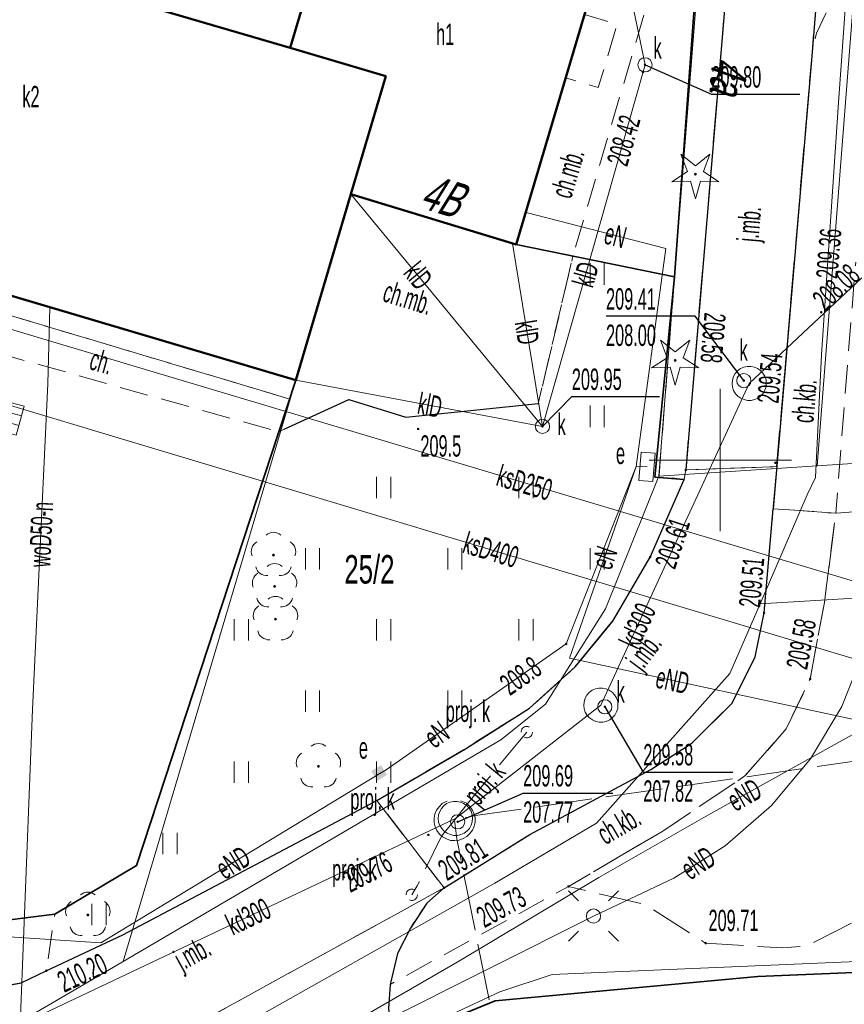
# Model space of a CAD drawing. Header units: metres. Extents: x 7575234 to 29552328, y 2827892 to 11288514.
# Tile 39 of 50: x 7581825 to 7581854, y 5648431 to 5648465. Entities that reach past the tile are written whole.
import ezdxf
from ezdxf.enums import TextEntityAlignment as Align

# ---------------------------------------------------------------- set-up
doc = ezdxf.new("R2010")
doc.units = ezdxf.units.M
for name, pattern in [('1.0_0.5', [1.5, 1, -0.5]), ('1.5_0.5', [2, 1.5, -0.5]), ('219-500', [0]), ('mz1.0_0.5', [1.5, 1, -0.5]), ('mz2.0_0.5', [2.5, 2, -0.5])]:
    doc.linetypes.add(name, pattern=pattern)
for name, color, linetype in [('211-numer działki ewidencyjnej', 7, 'Continuous'), ('219-działka ewidencyjna', 7, 'Continuous'), ('312-budynek ewidencyjny', 7, 'Continuous'), ('312-oznaczenie budynku ewidencyjnego-Atr117', 7, 'Continuous'), ('Adres nieruchomości (na budynku)', 7, 'Continuous'), ('Adres nieruchomości (na działce)', 7, 'Continuous'), ('chodnik', 7, 'Continuous'), ('chodnik (powierzchnia)', 7, 'Continuous'), ('chodnik (powierzchnia)-Atr17', 7, 'Continuous'), ('chodnik-Atr17', 7, 'Continuous'), ('drzewo iglaste (punkt)', 7, 'Continuous'), ('drzewo liściaste', 7, 'Continuous'), ('drzewo liściaste (punkt)', 7, 'Continuous'), ('jezdnia', 7, 'Continuous'), ('jezdnia-Atr17', 7, 'Continuous'), ('komora podziemna', 7, 'Continuous'), ('kratka ściekowa (punkt)', 7, 'Continuous'), ('krawężnik', 7, 'Continuous'), ('krawężnik (linia)', 7, 'Continuous'), ('latarnia', 7, 'Continuous'), ('ogrodzenie trwałe', 7, 'Continuous'), ('ogrodzenie trwałe (linia)', 7, 'Continuous'), ('pikieta sztuczna', 7, 'Continuous'), ('pikieta sztuczna-Atr2', 7, 'Continuous'), ('przewód elektroenergetyczny (linia)', 7, 'Continuous'), ('przewód elektroenergetyczny (linia)-Atr1', 7, 'Continuous'), ('przewód elektroenergetyczny podziemny', 7, 'Continuous'), ('przewód elektroenergetyczny podziemny-Atr1', 7, 'Continuous'), ('przewód gazowy (linia)', 7, 'Continuous'), ('przewód kanalizacyjny', 7, 'Continuous'), ('przewód kanalizacyjny (linia)', 7, 'Continuous'), ('przewód kanalizacyjny (linia)-Atr1', 7, 'Continuous'), ('przewód kanalizacyjny - projektowany lub w budowie (linia) - ob. projektowany', 7, 'Continuous'), ('przewód kanalizacyjny - projektowany lub w budowie (linia) - ob. projektowany-Atr1', 7, 'Continuous'), ('przewód kanalizacyjny-Atr1', 7, 'Continuous'), ('przewód wodociągowy (linia)', 7, 'Continuous'), ('przewód wodociągowy (linia)-Atr1', 7, 'Continuous'), ('punkt o określonej wysokości (sieć elektroenergetyczna)', 7, 'Continuous'), ('punkt o określonej wysokości (sieć elektroenergetyczna)-Atr2', 7, 'Continuous'), ('punkt o określonej wysokości (sieć kanalizacyjna)', 7, 'Continuous'), ('punkt o określonej wysokości (sieć kanalizacyjna)-Atr2', 7, 'Continuous'), ('punkt o określonej wysokości (sieć kanalizacyjna)-Atr3', 7, 'Continuous'), ('punkt wysokościowy naturalny', 7, 'Continuous'), ('punkt wysokościowy naturalny-Atr2', 7, 'Continuous'), ('punkt wysokościowy sztuczny', 7, 'Continuous'), ('punkt wysokościowy sztuczny-Atr2', 7, 'Continuous'), ('rzędna', 7, 'Continuous'), ('rzędna-Atr2', 7, 'Continuous'), ('rzędna-Atr3', 7, 'Continuous'), ('studzienka okrągła - przewód kanalizacyjny (punkt)', 7, 'Continuous'), ('studzienka okrągła - przewód kanalizacyjny (punkt)-Atr17', 7, 'Continuous'), ('szafa elektroenergetyczna (punkt)', 7, 'Continuous'), ('szafa elektroenergetyczna (punkt)-Atr17', 7, 'Continuous'), ('trawnik', 7, 'Continuous'), ('urządzenie techniczne projektowane lub w budowie (sieć kanalizacyjna) - powierzchnia - ob. projektowany', 7, 'Continuous'), ('urządzenie techniczne projektowane lub w budowie (sieć kanalizacyjna) - powierzchnia - ob. projektowany-Atr17', 7, 'Continuous'), ('urządzenie techniczne projektowane lub w budowie (sieć kanalizacyjna) - punkt - ob. projektowany', 7, 'Continuous'), ('urządzenie techniczne projektowane lub w budowie (sieć kanalizacyjna) - punkt - ob. projektowany-Atr17', 7, 'Continuous'), ('Wstawianie ramki sekcyjnej z opisem', 7, 'Continuous'), ('właz do komory lub kanału - okrągły', 7, 'Continuous'), ('właz do komory lub kanału - okrągły-Atr17', 7, 'Continuous'), ('złącze kablowe - siec elektroenergetyczna (punkt)', 7, 'Continuous'), ('złącze kablowe - siec elektroenergetyczna (punkt)-Atr17', 7, 'Continuous')]:
    doc.layers.add(name, color=color, linetype=linetype)
doc.styles.get("Standard").update_dxf_attribs({"font": 'ARIALN.TTF'})
doc.linetypes.add('902-500', pattern='A,3.75,0,[1,ksztalty.shx,S=0.5,R=0,X=0,Y=0],3.75', length=7.5)

# ---------------------------------------------------------------- blocks, each defined once
blk = doc.blocks.new('US05')
at = {"color": 0, "linetype": 'Continuous', "lineweight": 13}
for p, q in [((-0.525, -0.25), (-0.525, 0.25)), ((-0.525, 0.25), (-0.175, 0.25)), ((-0.175, -0.25), (-0.175, 0.25)), ((-0.175, 0.25), (0.175, 0.25)), ((0.175, -0.25), (0.175, 0.25)), ((0.175, 0.25), (0.525, 0.25)), ((0.525, -0.25), (0.525, 0.25)), ((-0.525, -0.25), (-0.175, -0.25)), ((-0.175, -0.25), (0.175, -0.25)), ((0.175, -0.25), (0.525, -0.25))]:
    blk.add_line(p, q, dxfattribs=at)
blk = doc.blocks.new('PW01')
at = {"linetype": 'Continuous', "lineweight": 13}
h = blk.add_hatch(color=0, dxfattribs=at)
edge = h.paths.add_edge_path()
edge.add_arc((0, 0), 0.045, 0, 360)
blk = doc.blocks.new('OP021')
at = {"linetype": 'Continuous', "lineweight": 13}
h = blk.add_hatch(color=0, dxfattribs=at)
edge = h.paths.add_edge_path()
edge.add_arc((0, 0), 0.05, 0, 360)
at = {"color": 0, "linetype": 'Continuous', "lineweight": 13}
for centre, start, end in [((0, 0.4), 49.272, 130.728), ((-0.38, 0.124), 121.308, 202.548), ((0.38, 0.124), 337.452, 58.692), ((-0.235, -0.324), 193.221, 274.871), ((0.235, -0.324), 265.129, 346.779)]:
    blk.add_arc(centre, 0.4, start, end, dxfattribs=at)
blk = doc.blocks.new('US29')
at = {"color": 0, "linetype": 'Continuous', "lineweight": 0}
blk.add_solid([(-0.193, -0.222), (-0.193, 0.178), (0.207, -0.222), (0.207, 0.178)], dxfattribs=at)
blk = doc.blocks.new('PW02')
at = {"linetype": 'Continuous', "lineweight": 13}
h = blk.add_hatch(color=0, dxfattribs=at)
edge = h.paths.add_edge_path()
edge.add_arc((0, 0), 0.045, 0, 360)
blk = doc.blocks.new('US22')
at = {"color": 0, "linetype": 'Continuous', "lineweight": 13}
blk.add_circle((0, 0), 0.25, dxfattribs=at)
blk = doc.blocks.new('US15')
at = {"color": 0, "linetype": 'Continuous', "lineweight": 13}
blk.add_circle((0, 0), 0.25, dxfattribs=at)
blk = doc.blocks.new('SM01')
at = {"color": 0, "linetype": 'Continuous', "lineweight": 13}
for p, q in [((-0.53, 0.531), (-0.883, 0.884)), ((0.531, 0.531), (0.884, 0.884)), ((-0.53, -0.53), (-0.883, -0.883)), ((0.531, -0.53), (0.884, -0.883))]:
    blk.add_line(p, q, dxfattribs=at)
blk.add_circle((0, 0), 0.25, dxfattribs=at)
blk = doc.blocks.new('US18')
at = {"color": 0, "linetype": 'Continuous', "lineweight": 13}
for p, q in [((-0.5, -0.25), (-0.5, 0.25)), ((-0.5, 0.25), (0.5, 0.25)), ((0.5, -0.25), (0.5, 0.25)), ((-0.5, -0.25), (0.5, -0.25))]:
    blk.add_line(p, q, dxfattribs=at)
blk = doc.blocks.new('OP011')
at = {"linetype": 'Continuous', "lineweight": 13}
h = blk.add_hatch(color=0, dxfattribs=at)
edge = h.paths.add_edge_path()
edge.add_arc((0, 0), 0.05, 0, 360)
at = {"color": 0, "linetype": 'Continuous', "lineweight": 13}
for p, q in [((-0.283, 0.093), (-0.512, 0.706)), ((-0.512, 0.706), (0, 0.299)), ((0, 0.299), (0.512, 0.706)), ((0.512, 0.706), (0.283, 0.093)), ((-0.828, -0.268), (-0.283, 0.093)), ((0.283, 0.093), (0.828, -0.268)), ((-0.175, -0.24), (-0.828, -0.268)), ((0, -0.87), (-0.175, -0.24)), ((0.175, -0.24), (0, -0.87)), ((0.828, -0.268), (0.175, -0.24))]:
    blk.add_line(p, q, dxfattribs=at)
blk = doc.blocks.new('TU04')
at = {"color": 0, "linetype": 'Continuous', "lineweight": 13}
for p, q in [((0, 0), (0, 0.75)), ((0.5, 0), (0.5, 0.75))]:
    blk.add_line(p, q, dxfattribs=at)
blk = doc.blocks.new('US01P')
at = {"color": 0, "linetype": 'Continuous', "lineweight": 13}
for points in [[(0.082, 0.181), (0.072, 0.186), (0.034, 0.197), (-0.006, 0.2), (-0.046, 0.194), (-0.084, 0.182), (-0.118, 0.161), (-0.148, 0.135), (-0.172, 0.103), (-0.189, 0.066), (-0.198, 0.028), (-0.2, -0.001)], [(-0.082, -0.182), (-0.061, -0.191), (-0.022, -0.199), (0.018, -0.199), (0.057, -0.192), (0.094, -0.177), (0.127, -0.155), (0.155, -0.126), (0.177, -0.093), (0.192, -0.056), (0.199, -0.016), (0.2, 0)]]:
    blk.add_lwpolyline(points, dxfattribs=at)

msp = doc.modelspace()

# ---------------------------------------------------------------- linework, layer by layer
at = {"layer": '219-działka ewidencyjna', "color": 3, "linetype": '219-500', "lineweight": 18, "flags": 128}
for points in [[(7581853.41, 5648449.8), (7581859.2, 5648524.14)], [(7581847.85, 5648449.43), (7581850.03, 5648477.25)], [(7581834.9, 5648464.48), (7581837.25, 5648472.39)], [(7581838.26, 5648463.49), (7581834.9, 5648464.48)], [(7581837.03, 5648459.34), (7581838.26, 5648463.49)], [(7581835.09, 5648452.81), (7581837.03, 5648459.34)], [(7581907.23, 5648453.34), (7581853.41, 5648449.8)], [(7581829.03, 5648432.38), (7581835.09, 5648452.81)], [(7581847.85, 5648449.43), (7581853.41, 5648449.8)], [(7581847.85, 5648449.43), (7581845.97, 5648444.77)], [(7581843.87, 5648441.42), (7581845.97, 5648444.77)], [(7581842.3, 5648440.17), (7581843.87, 5648441.42)], [(7581842.3, 5648440.17), (7581829.03, 5648432.38)], [(7581844.1, 5648431.93), (7581909.68, 5648434.72)], [(7581825.65, 5648430.4), (7581829.03, 5648432.38)], [(7581844.1, 5648431.93), (7581842.26, 5648431.32)], [(7581826.39, 5648423.9), (7581842.26, 5648431.32)]]:
    msp.add_lwpolyline(points, dxfattribs=at)
at = {"layer": '312-budynek ewidencyjny', "color": 7, "linetype": 'Continuous', "lineweight": 50, "flags": 128}
for points in [[(7581834.9, 5648464.48), (7581837.25, 5648472.39)], [(7581846.4, 5648469.6), (7581842.84, 5648457.57)], [(7581826.79, 5648466.86), (7581834.9, 5648464.48)], [(7581838.26, 5648463.48), (7581834.9, 5648464.48)], [(7581834.9, 5648464.48), (7581838.26, 5648463.48)], [(7581837.03, 5648459.34), (7581838.26, 5648463.48)], [(7581838.26, 5648463.48), (7581837.03, 5648459.34)], [(7581837.03, 5648459.34), (7581835.09, 5648452.81)], [(7581842.84, 5648457.57), (7581837.03, 5648459.34)], [(7581826.46, 5648455.37), (7581822.14, 5648456.65)], [(7581835.09, 5648452.81), (7581826.46, 5648455.37)]]:
    msp.add_lwpolyline(points, dxfattribs=at)
at = {"layer": 'chodnik', "color": 7, "linetype": '1.0_0.5', "lineweight": 18, "flags": 128}
for points in [[(7581859.68, 5648466.92), (7581858.68, 5648466.9), (7581857.94, 5648466.82), (7581857.26, 5648466.61), (7581856.56, 5648466.14), (7581856.11, 5648465.68), (7581855.67, 5648464.96), (7581855.42, 5648464.29), (7581855.28, 5648463.5), (7581854.06, 5648448.13), (7581851.86, 5648448.29), (7581853.23, 5648464.33), (7581853.38, 5648464.99), (7581854.05, 5648466.39), (7581854.5, 5648467.02), (7581855.08, 5648467.62), (7581855.57, 5648468.01), (7581856.25, 5648468.38), (7581856.96, 5648468.64), (7581857.63, 5648468.9), (7581858.37, 5648468.96), (7581859.81, 5648469.03)], [(7581839.7, 5648434.43), (7581840.3, 5648434.97), (7581843.31, 5648436.84), (7581847.57, 5648439.13), (7581849, 5648440.05), (7581850.42, 5648441.46), (7581851.23, 5648443.09), (7581851.54, 5648444.63), (7581851.86, 5648448.29), (7581854.06, 5648448.13), (7581853.66, 5648444.99), (7581853.16, 5648442.31), (7581852.32, 5648440.56), (7581850.87, 5648438.9), (7581847.98, 5648436.96), (7581844.67, 5648435.02), (7581838.41, 5648431.58), (7581838.67, 5648432.66), (7581839.12, 5648433.56)]]:
    msp.add_lwpolyline(points, close=True, dxfattribs=at)
at = {"layer": 'chodnik (powierzchnia)', "color": 7, "linetype": 'mz1.0_0.5', "lineweight": 18, "flags": 128}
for points in [[(7581844.83, 5648457.17), (7581842.84, 5648457.57), (7581844.57, 5648463.42), (7581845.72, 5648463.08), (7581846.38, 5648465.31), (7581845.23, 5648465.65), (7581846.4, 5648469.6), (7581848.31, 5648469.01)], [(7581813.13, 5648468.11), (7581811.86, 5648463.93), (7581817.6, 5648462.18), (7581816.94, 5648460.03), (7581821.05, 5648458.77), (7581821.71, 5648460.92), (7581823.41, 5648460.4), (7581822.14, 5648456.65), (7581835.09, 5648452.81), (7581834.89, 5648452.14), (7581821.91, 5648456.02), (7581820.29, 5648456.5), (7581820.85, 5648458.1), (7581816.07, 5648459.56), (7581816.4, 5648460.66), (7581810.67, 5648462.41), (7581811.19, 5648464.13), (7581812.46, 5648468.3)], [(7581843.61, 5648451.98), (7581838.96, 5648451.5), (7581836.96, 5648452.12), (7581834.68, 5648451.08), (7581834.5, 5648450.99), (7581834.89, 5648452.14), (7581835.09, 5648452.81), (7581837.03, 5648459.34), (7581842.84, 5648457.57), (7581844.83, 5648457.17)], [(7581821.41, 5648454.66), (7581821.91, 5648456.02), (7581834.89, 5648452.14), (7581834.5, 5648450.99)]]:
    msp.add_lwpolyline(points, close=True, dxfattribs=at)
at = {"layer": 'jezdnia', "color": 7, "linetype": '1.5_0.5', "lineweight": 18, "flags": 128}
for points in [[(7581851.14, 5648477.55), (7581853.93, 5648515.46), (7581853.22, 5648517.31), (7581853.43, 5648522.79), (7581856.81, 5648523.12), (7581857.52, 5648523.14), (7581857.67, 5648516.69), (7581857.37, 5648516.02), (7581857.23, 5648515.56), (7581857.16, 5648515.13), (7581857.18, 5648513.61), (7581856.04, 5648499.21), (7581853.23, 5648464.33), (7581851.98, 5648449.77), (7581848.79, 5648449.65)], [(7581837.94, 5648438.04), (7581841.05, 5648439.86), (7581843.3, 5648441.28), (7581844.91, 5648442.73), (7581846.24, 5648444.36), (7581847.54, 5648446.59), (7581848.73, 5648449.32), (7581848.79, 5648449.65), (7581851.98, 5648449.77), (7581851.86, 5648448.29), (7581851.54, 5648444.63), (7581851.23, 5648443.09), (7581850.42, 5648441.46), (7581849, 5648440.05), (7581847.57, 5648439.13), (7581843.31, 5648436.84), (7581840.3, 5648434.97)], [(7581976.38, 5648431.33), (7581969.84, 5648383.16), (7581964.28, 5648342.33), (7581964.03, 5648340.78), (7581963.7, 5648338.55), (7581963.33, 5648336.94), (7581962.85, 5648335.6), (7581962.35, 5648334.28), (7581961.77, 5648333.02), (7581961.12, 5648331.73), (7581960.48, 5648330.52), (7581959.65, 5648329.09), (7581958.96, 5648328.17), (7581958.24, 5648327.16), (7581957.33, 5648325.94), (7581956.36, 5648324.78), (7581955.54, 5648323.71), (7581954.87, 5648322.84), (7581954.32, 5648322.12), (7581953.83, 5648321.36), (7581953.29, 5648320.64), (7581952.77, 5648319.77), (7581952.28, 5648318.82), (7581951.65, 5648317.38), (7581948.01, 5648318.74), (7581948.88, 5648320.89), (7581949.79, 5648322.44), (7581950.86, 5648324.06), (7581952.67, 5648326.67), (7581954.29, 5648328.67), (7581955.75, 5648330.71), (7581956.95, 5648332.45), (7581957.65, 5648333.63), (7581958.79, 5648336.15), (7581959.15, 5648337.15), (7581959.37, 5648338.04), (7581959.59, 5648338.88), (7581959.72, 5648339.69), (7581959.96, 5648341.01), (7581965.85, 5648383.67), (7581972.04, 5648429.23), (7581972.21, 5648431.8), (7581972.26, 5648432.26), (7581972.53, 5648433.19), (7581972.26, 5648434.06), (7581972.27, 5648435.84), (7581972.15, 5648437.3), (7581972.05, 5648437.86), (7581971.89, 5648438.63), (7581971.38, 5648440.09), (7581970.79, 5648441.39), (7581970.06, 5648442.45), (7581969.17, 5648443.34), (7581967.98, 5648444.26), (7581966.48, 5648444.98), (7581965.13, 5648445.52), (7581963.74, 5648445.89), (7581961.99, 5648446.16), (7581960.3, 5648446.32), (7581958.13, 5648446.35), (7581955.58, 5648446.29), (7581952.94, 5648446.18), (7581924.73, 5648444.42), (7581912.58, 5648443.39), (7581908.83, 5648442.98), (7581899.28, 5648441.8), (7581895.99, 5648441.36), (7581882.89, 5648439.59), (7581877.85, 5648438.83), (7581870.08, 5648437.37), (7581864.42, 5648435.91), (7581861, 5648435.09), (7581857.66, 5648434.32), (7581855.54, 5648434.2), (7581853.04, 5648432.93), (7581852.2, 5648432.86), (7581849.49, 5648433.03), (7581847.37, 5648434.38), (7581844.67, 5648435.02), (7581847.98, 5648436.96), (7581850.87, 5648438.9), (7581852.32, 5648440.56), (7581853.16, 5648442.31), (7581853.66, 5648444.99), (7581854.06, 5648448.13), (7581859.7, 5648448.55), (7581868.61, 5648447.79), (7581869.23, 5648444.58), (7581869.89, 5648440.7), (7581873.16, 5648441.21), (7581879.21, 5648442.26), (7581893.67, 5648444.17), (7581899.88, 5648445.06), (7581909.94, 5648446.18), (7581917.16, 5648446.97), (7581924.28, 5648447.76), (7581956.46, 5648449.6), (7581959.89, 5648449.7), (7581962.38, 5648449.53), (7581964.47, 5648449.15), (7581966.38, 5648448.72), (7581967.94, 5648448.38), (7581969.45, 5648447.59), (7581971.09, 5648446.67), (7581972.52, 5648445.54), (7581973.68, 5648444.37), (7581974.59, 5648442.88), (7581975.36, 5648441.27), (7581975.88, 5648439.96), (7581976.2, 5648438.75), (7581976.43, 5648437.37), (7581976.54, 5648435.47), (7581976.45, 5648433.64)], [(7581837.94, 5648438.04), (7581840.3, 5648434.97), (7581830.83, 5648429.76), (7581825.55, 5648426.89), (7581822.8, 5648425.09), (7581821.94, 5648424.35), (7581821.06, 5648422.76), (7581820.38, 5648420.78), (7581817.04, 5648431.05), (7581818.09, 5648430.77), (7581819.55, 5648430.73), (7581821.57, 5648430.89), (7581825.45, 5648431.64), (7581826.33, 5648432.06), (7581829.02, 5648433.32)], [(7581852.1, 5648373.82), (7581839.58, 5648372.37), (7581841.05, 5648372.73), (7581841.95, 5648373.42), (7581842.75, 5648374.3), (7581843.3, 5648375.25), (7581843.6, 5648376.52), (7581843.56, 5648377.64), (7581843.02, 5648378.77), (7581842.15, 5648379.53), (7581841.05, 5648380), (7581836.48, 5648381.65), (7581837.65, 5648384.94), (7581835.68, 5648385.75), (7581836.81, 5648389.01), (7581835.42, 5648389.55), (7581836.14, 5648391.86), (7581834.8, 5648392.34), (7581835.62, 5648394.71), (7581834.2, 5648395.21), (7581834.99, 5648397.51), (7581833.63, 5648398.08), (7581834.37, 5648400.38), (7581833.07, 5648400.94), (7581833.85, 5648403.24), (7581832.49, 5648403.71), (7581833.25, 5648406.03), (7581831.9, 5648406.52), (7581832.69, 5648408.88), (7581831.27, 5648409.44), (7581832.15, 5648411.69), (7581830.78, 5648412.19), (7581831.57, 5648414.6), (7581830.17, 5648415.04), (7581831.02, 5648417.43), (7581829.62, 5648417.95), (7581830.37, 5648420.3), (7581829, 5648420.74), (7581829.8, 5648423.11), (7581833.61, 5648421.8), (7581834.01, 5648421.92), (7581834.25, 5648422.26), (7581834.49, 5648426.75), (7581834.35, 5648427.49), (7581834.26, 5648427.95), (7581833.53, 5648428.85), (7581832.5, 5648429.65), (7581831.45, 5648429.91), (7581830.83, 5648429.76), (7581840.3, 5648434.97), (7581839.7, 5648434.43), (7581839.12, 5648433.56), (7581838.67, 5648432.66), (7581838.41, 5648431.58), (7581838.35, 5648430.73), (7581838.51, 5648429.41), (7581838.55, 5648429.08), (7581838.74, 5648428.32), (7581838.8, 5648427.76), (7581849.37, 5648376.32), (7581849.81, 5648375.3), (7581850.57, 5648374.52), (7581851.43, 5648374.08)]]:
    msp.add_lwpolyline(points, close=True, dxfattribs=at)
at = {"layer": 'komora podziemna', "color": 34, "linetype": 'Continuous', "lineweight": 18, "flags": 128}
for points in [[(7581850.54, 5648452.33), (7581850.47, 5648452.44), (7581850.43, 5648452.56), (7581850.42, 5648452.68), (7581850.43, 5648452.81), (7581850.47, 5648452.93), (7581850.53, 5648453.04), (7581850.61, 5648453.13), (7581850.71, 5648453.21), (7581850.83, 5648453.26), (7581850.95, 5648453.29), (7581851.08, 5648453.29), (7581851.2, 5648453.26), (7581851.31, 5648453.21), (7581851.42, 5648453.14), (7581851.5, 5648453.05), (7581851.57, 5648452.94), (7581851.61, 5648452.82), (7581851.62, 5648452.7), (7581851.61, 5648452.57), (7581851.57, 5648452.45), (7581851.51, 5648452.34), (7581851.43, 5648452.25), (7581851.33, 5648452.17), (7581851.21, 5648452.12), (7581851.09, 5648452.09), (7581850.96, 5648452.09), (7581850.84, 5648452.12), (7581850.73, 5648452.17), (7581850.62, 5648452.24)], [(7581845.33, 5648441.03), (7581845.26, 5648441.14), (7581845.22, 5648441.26), (7581845.21, 5648441.38), (7581845.22, 5648441.51), (7581845.26, 5648441.63), (7581845.32, 5648441.74), (7581845.4, 5648441.83), (7581845.5, 5648441.91), (7581845.62, 5648441.96), (7581845.74, 5648441.99), (7581845.87, 5648441.99), (7581845.99, 5648441.96), (7581846.1, 5648441.91), (7581846.21, 5648441.84), (7581846.29, 5648441.75), (7581846.36, 5648441.64), (7581846.4, 5648441.52), (7581846.41, 5648441.4), (7581846.4, 5648441.27), (7581846.36, 5648441.15), (7581846.3, 5648441.04), (7581846.22, 5648440.95), (7581846.12, 5648440.87), (7581846, 5648440.82), (7581845.88, 5648440.79), (7581845.75, 5648440.79), (7581845.63, 5648440.82), (7581845.52, 5648440.87), (7581845.41, 5648440.94)], [(7581840.22, 5648437.05), (7581840.15, 5648437.16), (7581840.11, 5648437.28), (7581840.1, 5648437.4), (7581840.11, 5648437.53), (7581840.15, 5648437.65), (7581840.21, 5648437.76), (7581840.29, 5648437.85), (7581840.39, 5648437.93), (7581840.51, 5648437.98), (7581840.63, 5648438.01), (7581840.76, 5648438.01), (7581840.88, 5648437.98), (7581840.99, 5648437.93), (7581841.1, 5648437.86), (7581841.18, 5648437.77), (7581841.25, 5648437.66), (7581841.29, 5648437.54), (7581841.3, 5648437.42), (7581841.29, 5648437.29), (7581841.25, 5648437.17), (7581841.19, 5648437.06), (7581841.11, 5648436.97), (7581841.01, 5648436.89), (7581840.89, 5648436.84), (7581840.77, 5648436.81), (7581840.64, 5648436.81), (7581840.52, 5648436.84), (7581840.41, 5648436.89), (7581840.3, 5648436.96)]]:
    msp.add_lwpolyline(points, close=True, dxfattribs=at)
at = {"layer": 'krawężnik', "color": 7, "linetype": 'Continuous', "lineweight": 25, "flags": 128}
for points in [[(7581857.67, 5648516.69), (7581857.37, 5648516.02), (7581857.23, 5648515.56), (7581857.15, 5648515.09), (7581857.18, 5648513.61), (7581856.04, 5648499.21), (7581853.23, 5648464.33), (7581851.86, 5648448.29)], [(7581853.93, 5648515.46), (7581851.14, 5648477.55), (7581848.79, 5648449.65)], [(7581821.57, 5648430.89), (7581825.45, 5648431.64), (7581826.33, 5648432.06), (7581829.02, 5648433.32), (7581837.94, 5648438.04), (7581841.05, 5648439.86), (7581843.3, 5648441.28), (7581844.91, 5648442.73), (7581846.24, 5648444.36), (7581847.54, 5648446.59), (7581848.73, 5648449.32)], [(7581840.3, 5648434.97), (7581843.31, 5648436.84), (7581847.57, 5648439.13), (7581849, 5648440.05), (7581850.42, 5648441.46), (7581851.23, 5648443.09), (7581851.54, 5648444.63), (7581851.86, 5648448.29)], [(7581840.3, 5648434.97), (7581839.7, 5648434.43), (7581839.12, 5648433.56), (7581838.67, 5648432.66), (7581838.41, 5648431.58), (7581838.35, 5648430.73), (7581838.51, 5648429.41), (7581838.55, 5648429.08), (7581838.74, 5648428.32), (7581838.8, 5648427.76), (7581849.37, 5648376.32), (7581849.81, 5648375.3), (7581850.57, 5648374.52), (7581851.43, 5648374.08), (7581852.1, 5648373.82), (7581853.01, 5648373.89)]]:
    msp.add_lwpolyline(points, dxfattribs=at)
at = {"layer": 'krawężnik (linia)', "color": 7, "linetype": 'Continuous', "lineweight": 25, "flags": 128}
msp.add_lwpolyline([(7581834.68, 5648451.08), (7581836.96, 5648452.12), (7581838.96, 5648451.5), (7581843.61, 5648451.98)], dxfattribs=at)
at = {"layer": 'ogrodzenie trwałe', "color": 7, "linetype": '902-500', "lineweight": 35, "flags": 128}
for points in [[(7581848.73, 5648449.32), (7581847.71, 5648449.4), (7581848.4, 5648456.44), (7581849.89, 5648476.9), (7581837.44, 5648477.52), (7581803.7, 5648478.52), (7581803.78, 5648478.52)], [(7581835.09, 5648452.81), (7581834.5, 5648450.99), (7581829.5, 5648435.76), (7581826.63, 5648434.05), (7581824.01, 5648433.72)], [(7581840.78, 5648430.46), (7581842.1, 5648431), (7581851.32, 5648431.86), (7581863.41, 5648432.36), (7581869.35, 5648432.65), (7581882.97, 5648433.18), (7581891.81, 5648433.29), (7581907.82, 5648434.48)]]:
    msp.add_lwpolyline(points, dxfattribs=at)
at = {"layer": 'ogrodzenie trwałe (linia)', "color": 7, "linetype": '902-500', "lineweight": 35, "flags": 128}
msp.add_lwpolyline([(7581848.4, 5648456.44), (7581842.84, 5648457.57)], dxfattribs=at)
at = {"layer": 'przewód elektroenergetyczny (linia)', "color": 1, "linetype": 'Continuous', "lineweight": 18, "flags": 128}
for points in [[(7581847.43, 5648449.76), (7581847.05, 5648449.77), (7581848.09, 5648457.43), (7581843.19, 5648458.7), (7581843.18, 5648458.7)], [(7581847.43, 5648449.76), (7581847.05, 5648449.77), (7581844.59, 5648443.54), (7581838.27, 5648439.12)], [(7581847.43, 5648449.76), (7581847.05, 5648449.77), (7581844.71, 5648443.04)], [(7581855.35, 5648440.74), (7581844.71, 5648443.04)], [(7581855.35, 5648440.74), (7581849.67, 5648437.58), (7581845.74, 5648435.33), (7581840.84, 5648432.41), (7581835.38, 5648429.25), (7581830.78, 5648426.57)], [(7581818.22, 5648435.24), (7581821.81, 5648433.46), (7581828.25, 5648433.04), (7581838.04, 5648438.99), (7581838.27, 5648439.12)]]:
    msp.add_lwpolyline(points, dxfattribs=at)
at = {"layer": 'przewód elektroenergetyczny podziemny', "color": 1, "linetype": 'Continuous', "lineweight": 18, "flags": 128}
msp.add_lwpolyline([(7581859.85, 5648517.3), (7581858.65, 5648515.65), (7581857.94, 5648513.81), (7581857.55, 5648511.87), (7581857.23, 5648507.87), (7581855.21, 5648487.33), (7581855.32, 5648486.82), (7581855.74, 5648486.51), (7581861.1, 5648485.87), (7581857.95, 5648472.91), (7581856.41, 5648459.13), (7581855.86, 5648453.85), (7581855.54, 5648445.41), (7581855.06, 5648443.32), (7581854.27, 5648441.34), (7581853.17, 5648439.5), (7581851.8, 5648437.86), (7581850.18, 5648436.45), (7581848.37, 5648435.31), (7581845.55, 5648433.98), (7581830.78, 5648426.57)], dxfattribs=at)
at = {"layer": 'przewód gazowy (linia)', "color": 40, "linetype": 'Continuous', "lineweight": 18, "flags": 128}
for points in [[(7581851.41, 5648444.95), (7581853.06, 5648448.78), (7581853.35, 5648449.38), (7581853.56, 5648453.7), (7581854.14, 5648462.38), (7581854.71, 5648470.27), (7581854.82, 5648471.78), (7581856.7, 5648501.32), (7581858.86, 5648508.76), (7581859.53, 5648510.71), (7581860.69, 5648510.34)], [(7581851.41, 5648444.95), (7581899.93, 5648447.86)], [(7581807.63, 5648418.78), (7581810.72, 5648420.03), (7581821.21, 5648424.2), (7581826.34, 5648426.18), (7581832.97, 5648429.99), (7581842.09, 5648435.14), (7581845.66, 5648437.24), (7581850.34, 5648442.5), (7581851.41, 5648444.95)]]:
    msp.add_lwpolyline(points, dxfattribs=at)
at = {"layer": 'przewód kanalizacyjny', "color": 34, "linetype": 'Continuous', "lineweight": 18, "flags": 128}
for points in [[(7581814.09, 5648457.88), (7581864.52, 5648442.81)], [(7581807.03, 5648425.14), (7581823.56, 5648429.29), (7581840.7, 5648437.41), (7581845.81, 5648441.39), (7581851.02, 5648452.69), (7581854.97, 5648456.4)], [(7581814.18, 5648455.18), (7581864.65, 5648440.03)]]:
    msp.add_lwpolyline(points, dxfattribs=at)
at = {"layer": 'przewód kanalizacyjny (linia)', "color": 34, "linetype": 'Continuous', "lineweight": 18, "flags": 128}
for points in [[(7581846.27, 5648469.17), (7581847.36, 5648463.88), (7581847.29, 5648463.63), (7581843.76, 5648451.18)], [(7581843.76, 5648451.18), (7581837.03, 5648459.34)], [(7581843.76, 5648451.18), (7581842.71, 5648457.61)], [(7581835.09, 5648452.81), (7581843.76, 5648451.18)]]:
    msp.add_lwpolyline(points, dxfattribs=at)
at = {"layer": 'przewód kanalizacyjny - projektowany lub w budowie (linia) - ob. projektowany', "color": 34, "linetype": 'mz2.0_0.5', "lineweight": 18, "flags": 128}
for points in [[(7581926.48, 5648524), (7581926.24, 5648523.22), (7581925.25, 5648517.53), (7581925.05, 5648516.78), (7581925.29, 5648516.1), (7581927.69, 5648510.83), (7581928.13, 5648510.23), (7581927.95, 5648509.48), (7581921.35, 5648455.53), (7581921.27, 5648454.79), (7581921.21, 5648454.09), (7581920.49, 5648446.37), (7581920.47, 5648445.76), (7581919.54, 5648445.71), (7581883.14, 5648443.56), (7581882.38, 5648443.41), (7581881.68, 5648443.28), (7581841.41, 5648437.51), (7581840.67, 5648437.35)], [(7581840.67, 5648437.35), (7581841.1, 5648437.9), (7581842.95, 5648440.14), (7581843.21, 5648440.44)], [(7581840.67, 5648437.35), (7581840.21, 5648436.79), (7581839.36, 5648435.04), (7581839.17, 5648434.73)], [(7581852.22, 5648379.56), (7581852.08, 5648380.29), (7581840.75, 5648436.69), (7581840.67, 5648437.35)]]:
    msp.add_lwpolyline(points, dxfattribs=at)
at = {"layer": 'przewód wodociągowy (linia)', "color": 5, "linetype": 'Continuous', "lineweight": 18, "flags": 128}
msp.add_lwpolyline([(7581826.46, 5648455.37), (7581826.39, 5648452.68), (7581825.85, 5648441.24), (7581825.42, 5648430.46)], dxfattribs=at)
at = {"layer": 'punkt o określonej wysokości (sieć kanalizacyjna)-Atr2', "color": 34, "flags": 128}
for points in [[(7581847.36, 5648463.88), (7581849.69, 5648462.85), (7581852.794, 5648462.85)], [(7581843.76, 5648451.18), (7581844.79, 5648452.23), (7581847.867, 5648452.23)]]:
    msp.add_lwpolyline(points, dxfattribs=at)
at = {"layer": 'rzędna-Atr2', "color": 34, "flags": 128}
for points in [[(7581850.83, 5648452.79), (7581849.12, 5648455.05), (7581845.99, 5648455.05)], [(7581845.95, 5648441.33), (7581847.3, 5648439.04), (7581850.441, 5648439.04)], [(7581840.78, 5648437.29), (7581843.08, 5648438.3), (7581846.226, 5648438.3)]]:
    msp.add_lwpolyline(points, dxfattribs=at)
at = {"layer": 'trawnik', "color": 7, "linetype": '1.0_0.5', "lineweight": 18, "flags": 128}
msp.add_lwpolyline([(7581848.4, 5648456.44), (7581847.85, 5648449.43), (7581848.73, 5648449.32), (7581847.54, 5648446.59), (7581846.24, 5648444.36), (7581844.91, 5648442.73), (7581843.3, 5648441.28), (7581841.05, 5648439.86), (7581837.94, 5648438.04), (7581829.02, 5648433.32), (7581826.33, 5648432.06), (7581826.63, 5648434.05), (7581829.5, 5648435.76), (7581834.5, 5648450.99), (7581834.68, 5648451.08), (7581836.96, 5648452.12), (7581838.96, 5648451.5), (7581843.61, 5648451.98), (7581844.83, 5648457.17)], close=True, dxfattribs=at)
at = {"layer": 'urządzenie techniczne projektowane lub w budowie (sieć kanalizacyjna) - powierzchnia - ob. projektowany', "color": 34, "linetype": 'mz2.0_0.5', "lineweight": 18, "flags": 128}
msp.add_lwpolyline([(7581840.68, 5648436.63), (7581840.53, 5648436.64), (7581840.39, 5648436.69), (7581840.25, 5648436.76), (7581840.14, 5648436.86), (7581840.05, 5648436.98), (7581839.99, 5648437.12), (7581839.95, 5648437.26), (7581839.95, 5648437.42), (7581839.98, 5648437.56), (7581840.04, 5648437.7), (7581840.13, 5648437.82), (7581840.24, 5648437.93), (7581840.37, 5648438), (7581840.51, 5648438.05), (7581840.66, 5648438.07), (7581840.81, 5648438.06), (7581840.95, 5648438.01), (7581841.09, 5648437.94), (7581841.2, 5648437.84), (7581841.29, 5648437.72), (7581841.35, 5648437.58), (7581841.39, 5648437.44), (7581841.39, 5648437.28), (7581841.36, 5648437.14), (7581841.3, 5648437), (7581841.21, 5648436.88), (7581841.1, 5648436.77), (7581840.97, 5648436.7), (7581840.83, 5648436.65)], close=True, dxfattribs=at)
at = {"layer": 'Wstawianie ramki sekcyjnej z opisem', "color": 7, "linetype": 'Continuous', "lineweight": 13, "flags": 128}
for points in [[(7581850, 5648447.5), (7581850, 5648452.5)], [(7581850, 5648447.5), (7581850, 5648452.5)], [(7581847.5, 5648450), (7581852.5, 5648450)], [(7581847.5, 5648450), (7581852.5, 5648450)]]:
    msp.add_lwpolyline(points, dxfattribs=at)

# ---------------------------------------------------------------- block references
at = {"layer": 'drzewo iglaste (punkt)', "color": 94, "linetype": 'Continuous', "lineweight": 13}
for p in [(7581849.13, 5648460.04), (7581848.42, 5648453.5)]:
    msp.add_blockref('OP011', p, dxfattribs=at)
at = {"layer": 'drzewo liściaste', "color": 94, "linetype": 'Continuous', "lineweight": 18}
for p in [(7581835.89, 5648439.24), (7581827.79, 5648434.02)]:
    msp.add_blockref('OP021', p, dxfattribs=at)
at = {"layer": 'drzewo liściaste (punkt)', "color": 94, "linetype": 'Continuous', "lineweight": 13}
for p in [(7581834.31, 5648446.66), (7581834.35, 5648445.56), (7581834.38, 5648444.41)]:
    msp.add_blockref('OP021', p, dxfattribs=at)
at = {"layer": 'kratka ściekowa (punkt)', "color": 7, "linetype": 'Continuous', "lineweight": 18, "rotation": 74.73700000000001}
msp.add_blockref('US05', (7581825.17, 5648451.45), dxfattribs=at)
at = {"layer": 'latarnia', "color": 7, "linetype": 'Continuous', "lineweight": 18}
msp.add_blockref('SM01', (7581845.55, 5648433.98), dxfattribs=at)
at = {"layer": 'pikieta sztuczna', "color": 7, "linetype": 'Continuous', "lineweight": 13}
for p in [(7581853.55, 5648455.19), (7581847.54, 5648446.59), (7581851.54, 5648444.63), (7581853.16, 5648442.31), (7581840.3, 5648434.97), (7581844.67, 5648435.02), (7581849.49, 5648433.03), (7581826.33, 5648432.06)]:
    msp.add_blockref('PW01', p, dxfattribs=at)
at = {"layer": 'punkt o określonej wysokości (sieć elektroenergetyczna)', "color": 1, "linetype": 'Continuous', "lineweight": 13}
msp.add_blockref('PW01', (7581844.59, 5648443.54), dxfattribs=at)
at = {"layer": 'punkt o określonej wysokości (sieć kanalizacyjna)', "color": 34, "linetype": 'Continuous', "lineweight": 13}
for p in [(7581847.36, 5648463.88), (7581847.29, 5648463.63), (7581843.76, 5648451.18)]:
    msp.add_blockref('PW01', p, dxfattribs=at)
at = {"layer": 'punkt wysokościowy naturalny', "color": 7, "linetype": 'Continuous', "lineweight": 13, "rotation": 0.06699999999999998}
msp.add_blockref('PW01', (7581839.39, 5648451.09), dxfattribs=at)
at = {"layer": 'punkt wysokościowy sztuczny', "color": 7, "linetype": 'Continuous', "lineweight": 13}
for p in [(7581848.79, 5648449.65), (7581851.94, 5648449.9), (7581839.75, 5648436.83)]:
    msp.add_blockref('PW02', p, dxfattribs=at)
at = {"layer": 'rzędna', "color": 34, "linetype": 'Continuous', "lineweight": 18}
for p in [(7581850.83, 5648452.79), (7581845.95, 5648441.33), (7581840.78, 5648437.29)]:
    msp.add_blockref('PW01', p, dxfattribs=at)
at = {"layer": 'studzienka okrągła - przewód kanalizacyjny (punkt)', "color": 34, "linetype": 'Continuous', "lineweight": 18, "rotation": 0.06699999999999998}
for p in [(7581847.36, 5648463.88), (7581843.76, 5648451.18)]:
    msp.add_blockref('US15', p, dxfattribs=at)
at = {"layer": 'szafa elektroenergetyczna (punkt)', "color": 7, "linetype": 'Continuous', "lineweight": 18, "rotation": 265.12}
msp.add_blockref('US18', (7581847.43, 5648449.76), dxfattribs=at)
at = {"layer": 'trawnik', "color": 7, "linetype": 'Continuous', "lineweight": 18}
for p in [(7581845.429, 5648456.159), (7581845.429, 5648451.159), (7581837.929, 5648448.659), (7581842.929, 5648448.659), (7581835.429, 5648446.159), (7581840.429, 5648446.159), (7581845.429, 5648446.159), (7581832.929, 5648443.659), (7581837.929, 5648443.659), (7581842.929, 5648443.659), (7581835.429, 5648441.159), (7581840.429, 5648441.159), (7581832.929, 5648438.659), (7581837.929, 5648438.659), (7581830.429, 5648436.159), (7581827.929, 5648433.659)]:
    msp.add_blockref('TU04', p, dxfattribs=at)
at = {"layer": 'urządzenie techniczne projektowane lub w budowie (sieć kanalizacyjna) - punkt - ob. projektowany', "color": 34, "linetype": 'Continuous', "lineweight": 18}
for p in [(7581843.21, 5648440.44), (7581839.17, 5648434.73)]:
    msp.add_blockref('US01P', p, dxfattribs=at)
at = {"layer": 'właz do komory lub kanału - okrągły', "color": 7, "linetype": 'Continuous', "lineweight": 18}
for p in [(7581850.83, 5648452.79), (7581845.95, 5648441.33), (7581840.78, 5648437.29)]:
    msp.add_blockref('US22', p, dxfattribs=at)
at = {"layer": 'złącze kablowe - siec elektroenergetyczna (punkt)', "color": 7, "linetype": 'Continuous', "lineweight": 13, "rotation": 211.2949999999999}
msp.add_blockref('US29', (7581838.04, 5648438.99), dxfattribs=at)

# ---------------------------------------------------------------- texts
at = {"layer": '211-numer działki ewidencyjnej', "color": 3, "linetype": 'Continuous', "lineweight": 18, "width": 0.79}
msp.add_text('25/2', height=1, dxfattribs=at).set_placement((7581836.8, 5648445.66))
at = {"layer": '312-oznaczenie budynku ewidencyjnego-Atr117', "color": 7, "width": 0.667}
for s, p in [('h1', (7581840.02, 5648464.58)), ('k2', (7581825.49, 5648462.39))]:
    msp.add_text(s, height=0.75, dxfattribs=at).set_placement(p)
at = {"layer": 'Adres nieruchomości (na budynku)', "color": 7, "linetype": 'Continuous', "lineweight": 25, "oblique": 15, "width": 0.79}
msp.add_text('4B', height=1.25, rotation=343.053, dxfattribs=at).set_placement((7581840.05, 5648458.68), align=Align.CENTER)
at = {"layer": 'Adres nieruchomości (na działce)', "color": 7, "linetype": 'Continuous', "lineweight": 25, "oblique": 15, "width": 0.79}
msp.add_text('4a', height=1.25, rotation=265.342, dxfattribs=at).set_placement((7581849.73, 5648464.19))
at = {"layer": 'chodnik (powierzchnia)-Atr17', "color": 7, "width": 0.667}
for s, rotation, p in [('ch.mb.', 73.526, (7581844.76, 5648459.14)), ('ch.mb.', 343.056, (7581838.1, 5648455.59)), ('ch.', 344.338, (7581827.8, 5648453.2))]:
    msp.add_text(s, height=0.75, rotation=rotation, dxfattribs=at).set_placement(p)
at = {"layer": 'chodnik-Atr17', "color": 7, "width": 0.667}
for rotation, p in [(85.168, (7581853.27, 5648451.28)), (30.328, (7581845.97, 5648436.46))]:
    msp.add_text('ch.kb.', height=0.75, rotation=rotation, dxfattribs=at).set_placement(p)
at = {"layer": 'jezdnia-Atr17', "color": 7, "width": 0.667}
for rotation, p in [(85.093, (7581851.34, 5648457.64)), (53.31, (7581847.25, 5648442.55)), (28.985, (7581831.1, 5648432.04))]:
    msp.add_text('j.mb.', height=0.75, rotation=rotation, dxfattribs=at).set_placement(p)
at = {"layer": 'pikieta sztuczna-Atr2', "color": 7, "width": 0.667}
msp.add_text('209.36', height=0.75, rotation=85.168, dxfattribs=at).set_placement((7581853.74, 5648456.38), align=Align.MIDDLE_LEFT)
for s, rotation, p in [('209.61', 71.825, (7581848.41, 5648446.13)), ('209.51', 85.003, (7581851.4, 5648444.8)), ('209.58', 79.431, (7581853.05, 5648442.61)), ('209.81', 31.851, (7581840.41, 5648435.2)), ('209.73', 28.789, (7581841.72, 5648433.55)), ('210.20', 25.098, (7581826.96, 5648431.28))]:
    msp.add_text(s, height=0.75, rotation=rotation, dxfattribs=at).set_placement(p)
msp.add_text('209.71', height=0.75, dxfattribs=at).set_placement((7581849.59, 5648433.45))
at = {"layer": 'przewód elektroenergetyczny (linia)-Atr1', "color": 1, "width": 0.667}
for s, rotation, p in [('eN', 345.469, (7581845.97, 5648457.98)), ('eN', 70.827, (7581845.81, 5648446.22)), ('eND', 347.802, (7581847.77, 5648442.38)), ('eN', 34.968, (7581839.74, 5648440.15)), ('eND', 29.089, (7581850.35, 5648437.96)), ('eND', 31.29, (7581832.4, 5648435.56))]:
    msp.add_text(s, height=0.75, rotation=rotation, dxfattribs=at).set_placement(p, align=Align.MIDDLE_LEFT)
at = {"layer": 'przewód elektroenergetyczny podziemny-Atr1', "color": 1, "width": 0.667}
msp.add_text('eND', height=0.75, rotation=32.204, dxfattribs=at).set_placement((7581848.74, 5648435.54), align=Align.MIDDLE_LEFT)
at = {"layer": 'przewód kanalizacyjny (linia)-Atr1', "color": 34, "width": 0.667}
for rotation, p in [(309.514, (7581839.13, 5648456.79)), (74.17, (7581845.16, 5648456.12)), (279.274, (7581843.15, 5648454.89)), (349.352, (7581839.4, 5648452))]:
    msp.add_text('klD', height=0.75, rotation=rotation, dxfattribs=at).set_placement(p, align=Align.MIDDLE_LEFT)
at = {"layer": 'przewód kanalizacyjny - projektowany lub w budowie (linia) - ob. projektowany-Atr1', "color": 34, "width": 0.667}
msp.add_text('proj. k', height=0.75, rotation=50.447, dxfattribs=at).set_placement((7581841.22, 5648438.04), align=Align.MIDDLE_LEFT)
at = {"layer": 'przewód kanalizacyjny-Atr1', "color": 34, "width": 0.667}
for s, rotation, p in [('ksD250', 343.362, (7581842.2, 5648449.48)), ('ksD400', 343.291, (7581841.02, 5648447.12)), ('kd300', 65.247, (7581846.77, 5648443.47)), ('kd300', 25.344, (7581832.72, 5648433.63))]:
    msp.add_text(s, height=0.75, rotation=rotation, dxfattribs=at).set_placement(p, align=Align.MIDDLE_LEFT)
at = {"layer": 'przewód wodociągowy (linia)-Atr1', "color": 5, "width": 0.667}
msp.add_text('woD50-n', height=0.75, rotation=87.298, dxfattribs=at).set_placement((7581826.09, 5648446.24), align=Align.MIDDLE_LEFT)
at = {"layer": 'punkt o określonej wysokości (sieć elektroenergetyczna)-Atr2', "color": 1, "width": 0.667}
msp.add_text('208.8', height=0.75, rotation=34.968, dxfattribs=at).set_placement((7581842.4, 5648442.01), align=Align.MIDDLE_LEFT)
at = {"layer": 'punkt o określonej wysokości (sieć kanalizacyjna)-Atr2', "color": 34, "width": 0.667}
for s, p in [('209.80', (7581849.69, 5648462.857)), ('209.95', (7581844.79, 5648452.237))]:
    msp.add_text(s, height=0.75, dxfattribs=at).set_placement(p, align=Align.BOTTOM_LEFT)
at = {"layer": 'punkt o określonej wysokości (sieć kanalizacyjna)-Atr3', "color": 34, "width": 0.667}
msp.add_text('208.42', height=0.75, rotation=74.123, dxfattribs=at).set_placement((7581846.37, 5648460.38), align=Align.MIDDLE_LEFT)
at = {"layer": 'punkt wysokościowy naturalny-Atr2', "color": 7, "width": 0.667}
msp.add_text('209.5', height=0.75, dxfattribs=at).set_placement((7581839.47, 5648450.12))
at = {"layer": 'punkt wysokościowy sztuczny-Atr2', "color": 7, "width": 0.667}
for s, rotation, p in [('209.58', 265.185, (7581850.2, 5648455.13)), ('209.54', 85.397, (7581851.3, 5648452.03))]:
    msp.add_text(s, height=0.75, rotation=rotation, dxfattribs=at).set_placement(p, align=Align.TOP_LEFT)
msp.add_text('209.76', height=0.75, rotation=27.885, dxfattribs=at).set_placement((7581837.01, 5648434.79))
at = {"layer": 'rzędna-Atr2', "color": 34, "width": 0.667}
msp.add_text('208.08', height=0.75, rotation=43.205, dxfattribs=at).set_placement((7581854.97, 5648456.4), align=Align.RIGHT)
for s, p in [('209.41', (7581845.99, 5648455.058)), ('209.58', (7581847.3, 5648439.048)), ('209.69', (7581843.08, 5648438.308))]:
    msp.add_text(s, height=0.75, dxfattribs=at).set_placement(p, align=Align.BOTTOM_LEFT)
at = {"layer": 'rzędna-Atr3', "color": 34, "width": 0.667}
for s, p in [('208.00', (7581845.99, 5648453.782)), ('207.82', (7581847.3, 5648437.772)), ('207.77', (7581843.08, 5648437.032))]:
    msp.add_text(s, height=0.75, dxfattribs=at).set_placement(p, align=Align.BOTTOM_LEFT)
at = {"layer": 'studzienka okrągła - przewód kanalizacyjny (punkt)-Atr17', "color": 34, "width": 0.667}
for p in [(7581847.66, 5648464.1), (7581844.29, 5648450.88)]:
    msp.add_text('k', height=0.75, dxfattribs=at).set_placement(p)
at = {"layer": 'szafa elektroenergetyczna (punkt)-Atr17', "color": 7, "width": 0.667}
msp.add_text('e', height=0.75, dxfattribs=at).set_placement((7581846.34, 5648449.86))
at = {"layer": 'urządzenie techniczne projektowane lub w budowie (sieć kanalizacyjna) - powierzchnia - ob. projektowany-Atr17', "color": 34, "width": 0.667}
msp.add_text('proj. k', height=0.75, dxfattribs=at).set_placement((7581837.01, 5648437.72))
at = {"layer": 'urządzenie techniczne projektowane lub w budowie (sieć kanalizacyjna) - punkt - ob. projektowany-Atr17', "color": 34, "width": 0.667}
for p in [(7581840.36, 5648440.8), (7581836.37, 5648435.23)]:
    msp.add_text('proj. k', height=0.75, dxfattribs=at).set_placement(p)
at = {"layer": 'właz do komory lub kanału - okrągły-Atr17', "color": 7, "width": 0.667}
for p in [(7581850.68, 5648453.49), (7581846.36, 5648441.48)]:
    msp.add_text('k', height=0.75, dxfattribs=at).set_placement(p)
at = {"layer": 'złącze kablowe - siec elektroenergetyczna (punkt)-Atr17', "color": 7, "width": 0.667}
msp.add_text('e', height=0.75, dxfattribs=at).set_placement((7581837.31, 5648439.51))

doc.saveas('drawing.dxf')
